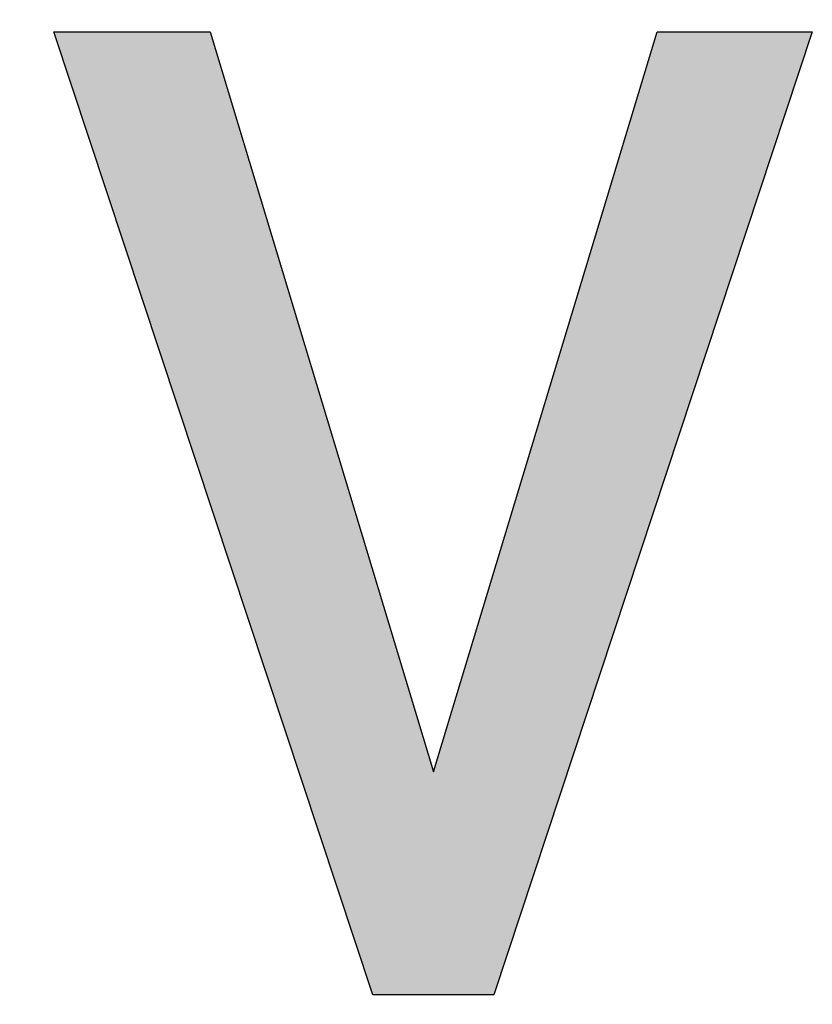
# Model space of a CAD drawing. Header units: millimetres. Extents: x 323 to 1308, y -2862 to -561.
# Tile 3 of 5: x 1019 to 1131, y -2862 to -2723. Entities that reach past the tile are written whole.
import ezdxf

# ---------------------------------------------------------------- set-up
doc = ezdxf.new("R2010")
doc.units = ezdxf.units.MM
doc.header["$LTSCALE"] = 5
doc.layers.add('Značka', color=7, linetype='Continuous')

msp = doc.modelspace()

# ---------------------------------------------------------------- hatches: boundary and pattern name
at = {"layer": 'Značka'}
h = msp.add_hatch(color=7, dxfattribs=at)
h.dxf.hatch_style = 1
h.paths.add_polyline_path([(1068.617603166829, -2860.309220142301), (1023.569453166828, -2724.2433953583), (1045.668278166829, -2724.2433953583), (1077.179303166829, -2828.7981953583), (1108.775378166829, -2724.2433953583), (1130.675753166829, -2724.2433953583), (1085.712653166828, -2860.309220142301)])
edge = h.paths.add_edge_path()
edge.add_arc((1104.028988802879, -2779.374537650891), 187.5223136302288, 176.9327830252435, 177.2776838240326, ccw=False)
edge.add_arc((979.1675281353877, -2772.683899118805), 62.48172420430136, 175.8978209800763, 176.9328133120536, ccw=False)
edge.add_arc((963.4032602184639, -2771.596512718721), 46.68007664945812, 168.8161430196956, 175.8449166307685, ccw=False)
edge.add_arc((962.9938337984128, -2771.515111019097), 46.26263679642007, 161.6982432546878, 168.8166933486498, ccw=False)
edge.add_arc((963.920425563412, -2771.003273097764), 46.98805290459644, 147.473465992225, 162.6456347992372, ccw=False)
edge.add_arc((962.7989267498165, -2770.19485717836), 45.60786001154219, 131.9022952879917, 147.5721975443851, ccw=False)
edge.add_arc((963.3777650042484, -2768.528203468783), 44.78060225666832, 119.719363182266, 133.8780926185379, ccw=False)
edge.add_arc((964.082227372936, -2769.70696826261), 46.15356398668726, 106.03477887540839, 119.75340900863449, ccw=False)
edge.add_arc((965.2861324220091, -2769.935856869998), 46.71889808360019, 94.24845702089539, 107.37638326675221, ccw=False)
edge.add_arc((965.2990206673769, -2769.741184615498), 46.52572353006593, 81.10013108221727, 94.28204515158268, ccw=False)
edge.add_arc((966.3166494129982, -2769.731765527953), 46.36985124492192, 69.3114838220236, 82.34069674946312, ccw=False)
edge.add_arc((966.5324592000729, -2769.256839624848), 45.84932082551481, 56.19094978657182, 69.35410695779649, ccw=False)
edge.add_arc((967.2144982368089, -2769.973105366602), 46.07507067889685, 44.71256233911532, 57.39136016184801, ccw=False)
edge.add_arc((966.0044448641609, -2771.200905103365), 47.79881319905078, 32.49794048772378, 44.73797009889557, ccw=False)
edge.add_arc((968.4690109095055, -2770.835750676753), 45.53532508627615, 23.921266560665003, 33.77665191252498, ccw=False)
edge.add_arc((973.6425260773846, -2768.560813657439), 39.88375733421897, 12.760016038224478, 23.947460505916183, ccw=False)
edge.add_arc((968.5221205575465, -2770.299054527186), 45.26514814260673, 8.268595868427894, 13.474415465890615, ccw=False)
edge.add_arc((934.7297354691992, -2775.213740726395), 79.4130532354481, 5.303090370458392, 8.271326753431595, ccw=False)
edge.add_line((1013.802878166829, -2767.874045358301), (1013.867577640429, -2768.547377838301))
edge.add_line((1013.867577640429, -2768.547377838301), (1013.930453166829, -2769.220670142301))
edge.add_line((1013.930453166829, -2769.220670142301), (1013.930453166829, -2814.793295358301))
edge.add_arc((733.8936816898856, -2789.890006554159), 281.1418986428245, 354.7034723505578, 354.91813251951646, ccw=False)
edge.add_arc((920.3425562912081, -2807.174717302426), 93.89355001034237, 354.06017093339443, 354.7033315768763, ccw=False)
edge.add_arc((954.0383193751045, -2810.861881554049), 59.99740419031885, 346.03691800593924, 354.2324448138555, ccw=False)
edge.add_arc((968.6360350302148, -2814.505661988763), 44.95180062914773, 335.0979761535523, 346.0544209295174, ccw=False)
edge.add_arc((969.920689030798, -2816.236000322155), 43.07027496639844, 318.4456006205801, 336.4663595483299, ccw=False)
edge.add_arc((967.1352613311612, -2813.940474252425), 46.67755753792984, 301.88211818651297, 318.6049985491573, ccw=False)
edge.add_arc((965.985195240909, -2815.234649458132), 46.21588620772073, 290.17938870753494, 303.9406718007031, ccw=False)
edge.add_arc((965.9558170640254, -2815.145177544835), 46.31000051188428, 276.47558818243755, 290.17531896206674, ccw=False)
edge.add_arc((964.8164193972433, -2814.290775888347), 47.29879442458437, 261.4604318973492, 277.73037568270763, ccw=False)
edge.add_arc((964.4274136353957, -2816.238669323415), 45.31483233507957, 244.6099908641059, 261.58111294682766, ccw=False)
edge.add_arc((963.0706546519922, -2816.160734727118), 44.82118067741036, 231.1060000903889, 246.2197681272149, ccw=False)
edge.add_arc((965.0650777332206, -2813.635504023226), 48.03886320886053, 217.0240576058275, 231.1456793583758, ccw=False)
edge.add_arc((962.8355399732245, -2813.849152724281), 46.14507438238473, 207.6961114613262, 218.4793512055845, ccw=False)
edge.add_arc((957.415299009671, -2816.669334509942), 40.03509313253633, 195.3922023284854, 207.7278401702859, ccw=False)
edge.add_arc((962.0994567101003, -2814.795557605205), 45.05210573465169, 189.1839918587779, 196.108575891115, ccw=False)
edge.add_arc((993.7090418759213, -2809.674187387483), 77.07388333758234, 185.140101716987, 189.191915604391, ccw=False)
edge.add_arc((1072.578804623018, -2801.456229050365), 156.3667409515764, 185.088348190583, 185.5500760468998, ccw=False)
edge.add_line((916.8282858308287, -2815.324667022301), (916.7183031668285, -2814.070370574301))
edge.add_line((916.7183031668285, -2814.070370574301), (916.7183031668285, -2770.468070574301))
edge = h.paths.add_edge_path(flags=16)
edge.add_line((937.4421531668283, -2770.5531205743), (937.4421531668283, -2814.0845453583))
edge.add_arc((1057.517971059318, -2806.008551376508), 120.3470968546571, 183.8477734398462, 184.2402894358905)
edge.add_arc((977.5596199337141, -2811.936715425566), 40.16928793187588, 184.2404910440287, 185.4170008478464)
edge.add_arc((966.4350124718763, -2812.988442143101), 28.99507626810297, 185.4232739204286, 194.0339183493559)
edge.add_arc((963.7312289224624, -2813.673036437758), 26.20598415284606, 194.0153268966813, 203.5623521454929)
edge.add_arc((963.5331350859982, -2814.365032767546), 25.75376628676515, 202.3272643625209, 216.7231853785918)
edge.add_arc((964.598567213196, -2813.596163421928), 27.067499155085, 216.6791566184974, 230.4537128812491)
edge.add_arc((965.0432029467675, -2814.31152988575), 26.81086133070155, 228.7473833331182, 242.3494220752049)
edge.add_arc((964.0338365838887, -2816.300973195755), 24.58021629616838, 242.2814363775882, 257.0040959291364)
edge.add_arc((964.54699233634, -2816.557533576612), 24.45198759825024, 255.6971650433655, 267.2656682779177)
edge.add_arc((964.7110423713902, -2813.094535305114), 27.91886917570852, 267.2684162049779, 277.4761283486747)
edge.add_arc((965.0337884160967, -2811.512590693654), 29.45006722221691, 276.4530515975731, 293.3613006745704)
edge.add_arc((966.6724905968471, -2815.116851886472), 25.49159344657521, 293.1923333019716, 312.6275345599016)
edge.add_arc((967.5255515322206, -2814.794984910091), 25.16490821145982, 310.7018174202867, 327.5457635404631)
edge.add_arc((964.148682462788, -2812.594147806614), 29.19543963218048, 327.4574592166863, 342.0094179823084)
edge.add_arc((967.1953539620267, -2812.808975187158), 26.24171860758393, 340.4007655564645, 348.0070291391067)
edge.add_arc((973.031168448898, -2814.048158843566), 20.27578979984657, 348.005622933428, 357.7736476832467)
edge.add_arc((968.9195712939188, -2813.68317528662), 24.39932306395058, 357.2922896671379, 358.3244978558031)
edge.add_line((993.3084625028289, -2814.396583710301), (993.3200031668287, -2813.956970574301))
edge.add_line((993.3200031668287, -2813.956970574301), (993.3200031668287, -2770.652345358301))
edge.add_arc((924.1465491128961, -2769.492212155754), 69.1831818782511, 359.0391616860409, 359.6794104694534)
edge.add_arc((970.3548053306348, -2769.750489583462), 22.97420385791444, 359.6787213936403, 361.6043461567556)
edge.add_arc((974.0763659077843, -2769.780871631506), 19.25542297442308, 2.004754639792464, 16.3349099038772)
edge.add_arc((968.2720181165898, -2771.46664869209), 25.29960463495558, 16.30150090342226, 27.36673036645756)
edge.add_arc((964.5609418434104, -2772.445640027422), 29.05741615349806, 25.71708508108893, 43.30806431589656)
edge.add_arc((966.38650859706, -2770.630484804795), 26.48403092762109, 43.15954371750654, 62.3146512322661)
edge.add_arc((966.0702647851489, -2769.057046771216), 25.25790882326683, 60.02047085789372, 76.00661138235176)
edge.add_arc((965.7236054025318, -2770.427676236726), 26.67168912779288, 75.99599939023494, 91.25357200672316)
edge.add_arc((965.0664495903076, -2771.748690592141), 27.98641693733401, 89.84921099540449, 110.083846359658)
edge.add_arc((963.9140097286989, -2768.990627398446), 25.0006924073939, 109.7738686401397, 132.1902611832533)
edge.add_arc((962.8675091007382, -2769.153835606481), 24.43482361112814, 130.1146657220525, 144.4983095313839)
edge.add_arc((967.3666574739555, -2772.374142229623), 29.96769327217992, 144.4813515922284, 156.2496707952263)
edge.add_arc((966.15127916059, -2772.530513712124), 28.92514419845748, 154.9964501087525, 164.0506585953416)
edge.add_arc((959.8271536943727, -2770.731641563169), 22.35015996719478, 164.0297272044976, 175.6499716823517)
edge.add_arc((964.1409840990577, -2771.41101653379), 26.70539012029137, 174.8985690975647, 176.5288154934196)
edge.add_arc((1017.570590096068, -2774.652214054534), 80.23321613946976, 176.5286204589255, 177.0714990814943)
h.paths.add_polyline_path([(792.7721029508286, -2860.323395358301), (792.7721029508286, -2724.2433953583), (813.3825529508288, -2724.2433953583), (813.3825529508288, -2782.630220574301), (869.331278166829, -2782.630220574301), (869.331278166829, -2724.2433953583), (890.0551281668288, -2724.2433953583), (890.0551281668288, -2860.323395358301), (869.331278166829, -2860.323395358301), (869.331278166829, -2800.8734453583), (813.3825529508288, -2800.8734453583), (813.3825529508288, -2860.323395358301)])
edge = h.paths.add_edge_path()
edge.add_arc((603.2248256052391, -2788.52818867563), 168.8697249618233, 347.89134502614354, 348.7658581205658, ccw=False)
edge.add_arc((713.2354580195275, -2812.129165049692), 56.35596878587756, 345.2691163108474, 347.8907068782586, ccw=False)
edge.add_arc((724.6129282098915, -2814.893388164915), 44.65012237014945, 327.99863056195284, 344.98720582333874, ccw=False)
edge.add_arc((723.6786324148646, -2814.429241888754), 45.68852052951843, 311.34775151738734, 328.1259267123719, ccw=False)
edge.add_arc((722.1625124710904, -2815.42051182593), 45.98092418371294, 293.58690857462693, 313.58257490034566, ccw=False)
edge.add_arc((721.9822020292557, -2815.264766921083), 46.19592127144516, 273.81782775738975, 293.71456620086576, ccw=False)
edge.add_arc((720.2822823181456, -2815.550422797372), 46.05603565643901, 257.2501392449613, 275.95206672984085, ccw=False)
edge.add_arc((720.0472085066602, -2816.143559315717), 45.42575108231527, 238.477414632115, 257.3742206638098, ccw=False)
edge.add_arc((719.3459403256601, -2814.790807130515), 46.23065981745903, 221.2869029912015, 240.0950386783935, ccw=False)
edge.add_arc((721.986663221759, -2812.353639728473), 49.82313384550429, 203.8660203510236, 221.3891321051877, ccw=False)
edge.add_arc((715.5139205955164, -2813.565120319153), 43.43997103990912, 194.6269349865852, 205.8593453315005, ccw=False)
edge.add_arc((705.2481759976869, -2816.222063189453), 32.83599795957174, 180.0050731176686, 194.664479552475, ccw=False)
edge.add_arc((711.3798743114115, -2815.660988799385), 38.97177720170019, 179.3498463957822, 180.8291873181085, ccw=False)
edge.add_arc((789.5154421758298, -2816.547167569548), 117.1123702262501, 178.8575314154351, 179.350085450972, ccw=False)
edge.add_line((672.4263529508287, -2814.2121205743), (672.4263529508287, -2768.526095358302))
edge.add_arc((841.8930970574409, -2780.427662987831), 169.8841507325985, 175.5176211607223, 175.9827410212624, ccw=False)
edge.add_arc((729.1313556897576, -2771.588452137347), 56.77649420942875, 174.1242394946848, 175.5171813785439, ccw=False)
edge.add_arc((717.5579974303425, -2770.575046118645), 45.16054147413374, 156.4537355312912, 173.900053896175, ccw=False)
edge.add_arc((717.6084803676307, -2770.446653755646), 45.15574017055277, 139.0344528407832, 156.6286713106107, ccw=False)
edge.add_arc((718.428212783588, -2768.517825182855), 44.55481041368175, 124.83284548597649, 141.5993715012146, ccw=False)
edge.add_arc((719.6327892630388, -2770.175930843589), 46.60387354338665, 108.90552899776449, 124.8840619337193, ccw=False)
edge.add_arc((720.994607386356, -2769.87444180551), 46.78042724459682, 97.04128093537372, 110.6033713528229, ccw=False)
edge.add_arc((720.8808077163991, -2768.754234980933), 45.65472536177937, 83.19387703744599, 97.07187548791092, ccw=False)
edge.add_arc((721.7366927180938, -2769.569879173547), 46.37285124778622, 68.79823353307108, 84.3634214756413, ccw=False)
edge.add_arc((721.3717658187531, -2770.698314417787), 47.55693116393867, 53.68167463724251, 68.88000986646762, ccw=False)
edge.add_arc((722.9651517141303, -2770.658245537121), 46.59797146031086, 42.86749157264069, 55.23127938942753, ccw=False)
edge.add_arc((723.9327195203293, -2769.782458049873), 45.29301317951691, 30.207169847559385, 42.88817599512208, ccw=False)
edge.add_arc((726.0021349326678, -2769.580604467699), 43.4116949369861, 22.58363923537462, 31.35118551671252, ccw=False)
edge.add_arc((728.5177224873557, -2768.548826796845), 40.69276974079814, 13.283391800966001, 22.60251282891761, ccw=False)
edge.add_arc((717.5639524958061, -2771.677883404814), 52.07511527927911, 11.656071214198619, 13.864905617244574, ccw=False)
edge.add_arc((615.5755007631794, -2792.716591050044), 156.2109472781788, 10.919570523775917, 11.655873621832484, ccw=False)
edge.add_line((768.9581029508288, -2763.125420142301), (747.6530781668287, -2763.125420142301))
edge.add_arc((649.0101836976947, -2801.608676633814), 105.8838120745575, 21.31209926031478, 22.5049491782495)
edge.add_arc((714.2300707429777, -2774.58756645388), 35.28796190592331, 22.5056272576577, 26.08488439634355)
edge.add_arc((721.7057362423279, -2771.047799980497), 27.01751273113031, 26.31359770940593, 40.22619238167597)
edge.add_arc((722.1741278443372, -2770.610352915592), 26.3774078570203, 40.15776790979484, 54.50523893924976)
edge.add_arc((721.5365203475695, -2770.176948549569), 26.40600810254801, 52.83259057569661, 70.8395439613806)
edge.add_arc((721.4061873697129, -2770.391502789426), 26.65150600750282, 70.72626360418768, 88.57879374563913)
edge.add_arc((720.530102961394, -2770.095853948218), 26.39245705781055, 86.66119735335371, 103.4311618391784)
edge.add_arc((720.4940963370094, -2770.066892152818), 26.35593905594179, 103.3696513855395, 120.1552504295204)
edge.add_arc((719.9947601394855, -2770.635382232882), 26.60632686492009, 118.6103018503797, 134.6233124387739)
edge.add_arc((719.7887000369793, -2770.495344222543), 26.36195498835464, 134.5183519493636, 150.6012069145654)
edge.add_arc((719.5165247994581, -2771.103877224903), 26.43188522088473, 149.1622050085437, 158.0417338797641)
edge.add_arc((721.8105538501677, -2772.028239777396), 28.90514525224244, 158.0427306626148, 166.15207900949)
edge.add_arc((718.7163861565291, -2771.615200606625), 25.80428617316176, 165.3981400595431, 170.4508260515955)
edge.add_arc((712.6879157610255, -2770.602742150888), 19.69138801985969, 170.446002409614, 177.0496656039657)
edge.add_arc((716.4338948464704, -2770.918039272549), 23.44894809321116, 176.7513889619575, 178.2241354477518)
edge.add_arc((763.3857983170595, -2772.373899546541), 70.423417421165, 178.2240259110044, 178.7145794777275)
edge.add_line((692.980102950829, -2770.794095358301), (692.980102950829, -2813.843570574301))
edge.add_arc((814.08276819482, -2804.619500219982), 121.4534437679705, 184.3556582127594, 184.7783043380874)
edge.add_arc((733.5419821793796, -2811.351628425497), 40.63178972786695, 184.7788086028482, 186.0436920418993)
edge.add_arc((722.831507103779, -2812.484610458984), 29.86155652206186, 186.0455860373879, 199.6820848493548)
edge.add_arc((719.411954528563, -2813.754819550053), 26.21401811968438, 199.5852804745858, 215.1718356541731)
edge.add_arc((719.0751741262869, -2815.156721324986), 25.14920947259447, 213.0025341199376, 229.4805516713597)
edge.add_arc((719.9417856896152, -2814.190396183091), 26.44685676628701, 229.4134823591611, 245.116398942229)
edge.add_arc((720.7772858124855, -2814.247583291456), 26.75796657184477, 243.4416968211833, 259.854064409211)
edge.add_arc((720.7159044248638, -2814.750640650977), 26.25197833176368, 259.7925278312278, 276.5211221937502)
edge.add_arc((721.380003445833, -2814.221070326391), 26.71240462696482, 274.9767151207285, 293.8707285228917)
edge.add_arc((721.3242194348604, -2813.921512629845), 27.00900402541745, 293.7217855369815, 312.4244882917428)
edge.add_arc((722.408717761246, -2813.822157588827), 26.36500058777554, 310.5387709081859, 323.9958607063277)
edge.add_arc((722.7684484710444, -2814.05659605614), 25.93618360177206, 323.9476785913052, 337.5077672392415)
edge.add_arc((715.8848423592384, -2810.582318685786), 33.63022028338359, 336.5253421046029, 338.8627690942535)
edge.add_arc((653.2983812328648, -2786.386653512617), 100.7308561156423, 338.8633930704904, 339.6433353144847)
edge.add_line((747.7381281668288, -2821.4271953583), (768.8588781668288, -2821.4271953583))
h.paths.add_polyline_path([(625.1527281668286, -2860.323395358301), (625.1527281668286, -2724.257570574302), (645.7773529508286, -2724.257570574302), (645.7773529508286, -2860.323395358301)])
h.paths.add_polyline_path([(476.5703781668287, -2860.309220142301), (476.5703781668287, -2724.257570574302), (496.0610029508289, -2724.257570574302), (534.9997281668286, -2812.667045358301), (574.0235029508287, -2724.257570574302), (593.4007281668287, -2724.257570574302), (593.4007281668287, -2860.309220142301), (572.6910529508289, -2860.309220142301), (572.6910529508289, -2774.011820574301), (543.4622029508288, -2840.747720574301), (526.4947281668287, -2840.747720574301), (497.2942281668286, -2774.011820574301), (497.2942281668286, -2860.309220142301)])
edge = h.paths.add_edge_path()
edge.add_arc((480.0332518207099, -2692.94207106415), 175.7489542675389, 229.6875078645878, 230.2326718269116)
edge.add_arc((405.0089653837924, -2783.09398008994), 58.46293525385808, 230.2323698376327, 231.8701245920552)
edge.add_arc((398.3123973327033, -2791.313098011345), 47.86328693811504, 232.1008562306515, 241.0583999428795)
edge.add_arc((403.5436659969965, -2781.868600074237), 58.65979869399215, 241.050984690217, 248.4028354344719)
edge.add_arc((404.8462559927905, -2781.806144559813), 59.20924746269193, 247.2530030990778, 254.7323919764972)
edge.add_arc((401.9332567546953, -2792.562139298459), 48.06580175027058, 254.7059740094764, 263.8445087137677)
edge.add_arc((402.9988914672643, -2788.740521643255), 51.98371126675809, 263.1283879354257, 268.7375446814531)
edge.add_arc((403.8198790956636, -2750.909041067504), 89.82409775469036, 268.7456603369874, 272.0285834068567)
edge.add_arc((406.2131429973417, -2785.909876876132), 54.77261322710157, 270.8225869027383, 278.9124477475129)
edge.add_arc((411.2348692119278, -2817.631514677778), 22.65603207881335, 278.7945493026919, 298.0343649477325)
edge.add_arc((413.9170810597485, -2821.497262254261), 17.9916530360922, 296.2806912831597, 308.9193598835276)
edge.add_arc((414.0456952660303, -2821.62366380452), 17.81252191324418, 308.8529142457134, 321.681638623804)
edge.add_arc((414.4343948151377, -2821.59146478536), 17.52954366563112, 320.8113004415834, 333.9322439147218)
edge.add_arc((414.3440556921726, -2821.536495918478), 17.63485087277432, 333.9007964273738, 346.9323145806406)
edge.add_arc((414.571554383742, -2821.208254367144), 17.49139840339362, 345.7163684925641, 360.0956004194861)
edge.add_arc((414.934220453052, -2821.198763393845), 17.12871930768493, 0.0658771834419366, 14.81032474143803)
edge.add_arc((414.513500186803, -2820.881089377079), 17.45918324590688, 13.44939265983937, 33.07745659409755)
edge.add_arc((415.043398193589, -2820.461463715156), 16.78625991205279, 32.8644186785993, 53.25107469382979)
edge.add_arc((414.2624201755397, -2820.55915703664), 17.34108728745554, 51.37628937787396, 67.80877790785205)
edge.add_arc((412.8947968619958, -2823.820325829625), 20.87727479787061, 67.7138724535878, 81.28724971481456)
edge.add_arc((410.9505290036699, -2832.260168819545), 29.52125411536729, 80.03850272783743, 81.18162201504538)
edge.add_line((415.4762201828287, -2803.0878777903), (414.8949529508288, -2802.9996953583))
edge.add_line((414.8949529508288, -2802.9996953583), (391.1801781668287, -2799.966245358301))
edge.add_line((391.1801781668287, -2799.966245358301), (390.2230817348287, -2799.684975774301))
edge.add_arc((432.6042154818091, -2656.063408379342), 149.7441655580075, 253.17728191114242, 253.5592538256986, ccw=False)
edge.add_arc((408.6539573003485, -2734.25805210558), 67.96503872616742, 249.351823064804, 253.4258758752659, ccw=False)
edge.add_arc((397.8556806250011, -2762.897317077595), 37.35768307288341, 241.9591153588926, 249.36042345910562, ccw=False)
edge.add_arc((395.2580225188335, -2766.805164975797), 32.69058074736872, 228.5249597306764, 242.7577275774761, ccw=False)
edge.add_arc((398.1793415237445, -2763.451297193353), 37.13823250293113, 215.9196003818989, 228.5750441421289, ccw=False)
edge.add_arc((398.7871524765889, -2761.667656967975), 38.69213123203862, 201.7822856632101, 217.5307779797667, ccw=False)
edge.add_arc((396.5883283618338, -2762.490249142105), 36.34509103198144, 185.1870940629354, 201.8643892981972, ccw=False)
edge.add_arc((395.6354249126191, -2761.491581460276), 35.50283055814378, 169.8510120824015, 186.9314827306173, ccw=False)
edge.add_arc((397.1743699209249, -2761.747869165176), 37.0628603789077, 153.3490446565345, 169.8802259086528, ccw=False)
edge.add_arc((399.5379309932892, -2761.747597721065), 39.18953439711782, 133.2813505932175, 154.8995975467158, ccw=False)
edge.add_arc((397.0647051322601, -2758.763828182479), 35.32261503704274, 110.02094176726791, 133.6789534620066, ccw=False)
edge.add_arc((398.7802825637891, -2759.639421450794), 36.75607316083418, 99.42664542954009, 112.06673884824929, ccw=False)
edge.add_arc((402.256264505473, -2780.530088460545), 57.93394801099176, 91.39335580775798, 99.43403309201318, ccw=False)
edge.add_arc((403.8665697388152, -2800.018209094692), 77.46379231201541, 85.49494727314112, 92.23358753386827, ccw=False)
edge.add_arc((404.1281075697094, -2796.658432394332), 74.09385299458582, 78.4725510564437, 85.49249546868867, ccw=False)
edge.add_arc((404.4685225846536, -2799.124637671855), 76.44675175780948, 71.54520842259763, 79.09192983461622, ccw=False)
edge.add_arc((401.9714162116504, -2806.646535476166), 84.37230203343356, 64.7000225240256, 71.55363897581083, ccw=False)
edge.add_arc((410.0776100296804, -2791.971115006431), 67.64852376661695, 61.1082892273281, 65.5953143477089, ccw=False)
edge.add_arc((420.7110640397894, -2772.707142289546), 45.6446381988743, 54.48290225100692, 61.11137281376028, ccw=False)
edge.add_arc((417.0047290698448, -2778.384311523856), 52.41946101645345, 53.609979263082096, 54.79046522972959, ccw=False)
edge.add_arc((354.6853807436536, -2862.943634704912), 157.4622157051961, 53.21695300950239, 53.610105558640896, ccw=False)
edge.add_line((448.9716529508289, -2736.830795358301), (437.2914529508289, -2753.571470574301))
edge.add_arc((300.2563289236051, -2973.337571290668), 258.9898921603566, 58.05440311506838, 58.44892224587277)
edge.add_arc((390.431309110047, -2826.480920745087), 86.65764660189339, 58.44944518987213, 59.63002642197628)
edge.add_arc((402.2244096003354, -2806.412737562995), 63.38087563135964, 59.65599858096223, 66.94754276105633)
edge.add_arc((404.8449195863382, -2800.152236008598), 56.59418697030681, 66.90685020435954, 75.03486786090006)
edge.add_arc((405.0384888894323, -2795.595275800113), 52.15119157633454, 73.94742148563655, 82.631782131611)
edge.add_arc((404.5247015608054, -2800.144006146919), 56.72829949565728, 82.70632996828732, 90.86494792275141)
edge.add_arc((403.0606233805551, -2781.236530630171), 37.81924327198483, 89.0792560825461, 102.118526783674)
edge.add_arc((398.6969074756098, -2761.471465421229), 17.57892907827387, 101.7368586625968, 128.812257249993)
edge.add_arc((397.1890033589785, -2760.331864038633), 15.75257553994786, 127.136359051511, 147.6114378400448)
edge.add_arc((399.5092689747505, -2761.917020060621), 18.56123728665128, 147.3160506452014, 164.9617339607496)
edge.add_arc((398.4595567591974, -2762.126428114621), 17.60820586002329, 163.4172372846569, 175.0859065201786)
edge.add_arc((397.0102248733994, -2761.997373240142), 16.1531468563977, 175.1016122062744, 187.694715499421)
edge.add_arc((397.888361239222, -2762.082009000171), 17.01323652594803, 187.0162677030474, 204.5301847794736)
edge.add_arc((399.4485657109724, -2761.423445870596), 18.70610167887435, 204.3812301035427, 220.444168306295)
edge.add_arc((399.2878612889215, -2762.317353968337), 18.01312839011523, 218.611573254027, 230.7944117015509)
edge.add_arc((398.3753319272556, -2763.440165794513), 16.566266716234, 230.7853104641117, 243.9305979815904)
edge.add_arc((398.1496330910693, -2764.598449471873), 15.42967872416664, 242.7931912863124, 249.7983062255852)
edge.add_arc((397.7525993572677, -2765.685982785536), 14.27194165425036, 249.7864867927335, 257.340062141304)
edge.add_arc((398.6812854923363, -2761.873096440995), 18.19580023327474, 257.1181927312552, 261.6148081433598)
edge.add_arc((404.0323537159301, -2725.578741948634), 54.8825021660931, 261.6136010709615, 263.1069244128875)
edge.add_line((397.4455281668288, -2780.064545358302), (419.8987281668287, -2783.012945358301))
edge.add_arc((408.0219680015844, -2884.65794472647), 102.3365200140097, 82.89924804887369, 83.33546669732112, ccw=False)
edge.add_arc((416.4628039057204, -2816.898988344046), 34.05384372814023, 81.58926740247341, 82.89942948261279, ccw=False)
edge.add_arc((417.1195536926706, -2811.336770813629), 28.45585838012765, 68.05361128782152, 81.25927381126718, ccw=False)
edge.add_arc((414.1068875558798, -2818.869760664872), 36.56891880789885, 57.69832629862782, 68.08654667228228, ccw=False)
edge.add_arc((413.1658044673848, -2822.533138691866), 40.18507743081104, 45.13987703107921, 59.35558802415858, ccw=False)
edge.add_arc((415.9444304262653, -2819.787300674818), 36.2787744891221, 29.526417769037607, 45.19155429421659, ccw=False)
edge.add_arc((417.0995577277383, -2820.393056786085), 35.58908818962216, 15.87849933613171, 31.29175669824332, ccw=False)
edge.add_arc((415.4723438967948, -2820.895666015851), 37.29174675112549, 1.1652947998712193, 15.93723477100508, ccw=False)
edge.add_arc((415.027796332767, -2821.872502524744), 37.76846460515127, -14.19013532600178, 2.6333213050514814, ccw=False)
edge.add_arc((416.0650077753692, -2822.187674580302), 36.68567543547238, 328.5753766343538, 345.8899740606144, ccw=False)
edge.add_arc((415.9956676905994, -2823.416386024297), 36.12051283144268, 315.26522996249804, 330.2961414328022, ccw=False)
edge.add_arc((416.5052713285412, -2823.998108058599), 35.34911549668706, 300.0932943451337, 315.35367530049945, ccw=False)
edge.add_arc((413.9271621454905, -2820.94559536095), 39.28910589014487, 288.2749562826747, 301.1142358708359, ccw=False)
edge.add_arc((408.0859845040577, -2803.325284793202), 57.85235976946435, 279.5248036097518, 288.2959842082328, ccw=False)
edge.add_arc((404.3117607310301, -2788.334193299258), 73.27184238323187, 270.82973523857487, 280.4956933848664, ccw=False)
edge.add_arc((404.3158693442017, -2789.108183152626), 72.49787453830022, 261.10662585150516, 270.8353464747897, ccw=False)
edge.add_arc((403.5014365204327, -2785.884030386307), 75.56859339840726, 252.7764002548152, 262.0946667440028, ccw=False)
edge.add_arc((405.8461895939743, -2778.274905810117), 83.53078403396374, 244.3306140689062, 252.785637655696, ccw=False)
edge.add_arc((400.161507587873, -2786.995227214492), 73.22098301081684, 238.7497259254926, 245.3840856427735, ccw=False)
edge.add_arc((390.2796148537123, -2803.261112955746), 54.18862334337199, 229.8393753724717, 238.76003479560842, ccw=False)
edge.add_arc((396.0524897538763, -2795.455431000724), 63.88017964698, 228.9959503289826, 230.3975235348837, ccw=False)
edge.add_arc((480.0275766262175, -2698.866252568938), 191.8695721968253, 228.5292695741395, 228.9960836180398, ccw=False)
edge.add_line((352.9643781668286, -2842.6329953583), (366.3314029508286, -2826.955445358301))

# ---------------------------------------------------------------- linework, layer by layer
at = {"layer": 'Značka', "color": 7}
msp.add_lwpolyline([(1068.617603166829, -2860.309220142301), (1023.569453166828, -2724.2433953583), (1045.668278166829, -2724.2433953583), (1077.179303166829, -2828.7981953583), (1108.775378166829, -2724.2433953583), (1130.675753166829, -2724.2433953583), (1085.712653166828, -2860.309220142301), (1068.617603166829, -2860.309220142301)], dxfattribs=at)

doc.saveas('drawing.dxf')
